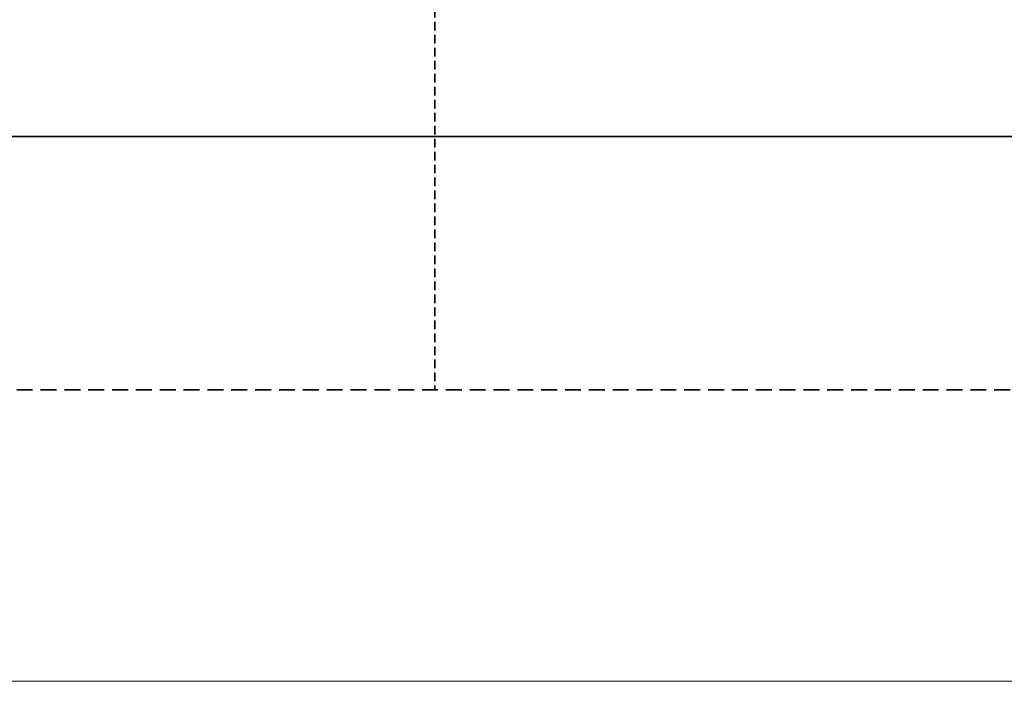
# Model space of a CAD drawing. Header units: millimetres. Extents: x 1279 to 58476, y -6899 to 74987.
# Tile 111 of 157: x 32133 to 32350, y -3829 to -3683. Entities that reach past the tile are written whole.
import ezdxf

# ---------------------------------------------------------------- set-up
doc = ezdxf.new("R2010")
doc.units = ezdxf.units.MM
for name, pattern in [('phl_thick', [0]), ('VERDECKT', [9.525, 6.35, -3.175]), ('ČÁRKOVANÁ', [0.75, 0.5, -0.25])]:
    doc.linetypes.add(name, pattern=pattern)
for name, color, linetype, lineweight in [('UT_POTRUBI - ZPÁTEČKA', 5, 'ČÁRKOVANÁ', 35), ('UT_SCHÉMA_PŘÍVOD', 10, 'Continuous', 35), ('UT_SCHÉMA_ZPÁTEČKA', 172, 'VERDECKT', 35), ('VZT_50 POPIS - OBECNE', 7, 'Continuous', 5)]:
    doc.layers.add(name, color=color, linetype=linetype, lineweight=lineweight)

msp = doc.modelspace()

# ---------------------------------------------------------------- linework, layer by layer
at = {"layer": 'UT_POTRUBI - ZPÁTEČKA', "ltscale": 7}
msp.add_line((32718.66, -3764.87), (31186.85, -3764.87), dxfattribs=at)
at = {"layer": 'UT_SCHÉMA_PŘÍVOD'}
msp.add_line((32722.05, -3709.11), (31118.37, -3709.11), dxfattribs=at)
at = {"layer": 'UT_SCHÉMA_ZPÁTEČKA', "ltscale": 0.3}
msp.add_line((32224.45, -3589.55), (32224.45, -3764.87), dxfattribs=at)
at = {"layer": 'VZT_50 POPIS - OBECNE', "linetype": 'phl_thick'}
msp.add_line((1278.79, -3828.99), (52959.02, -3828.99), dxfattribs=at)

doc.saveas('drawing.dxf')
